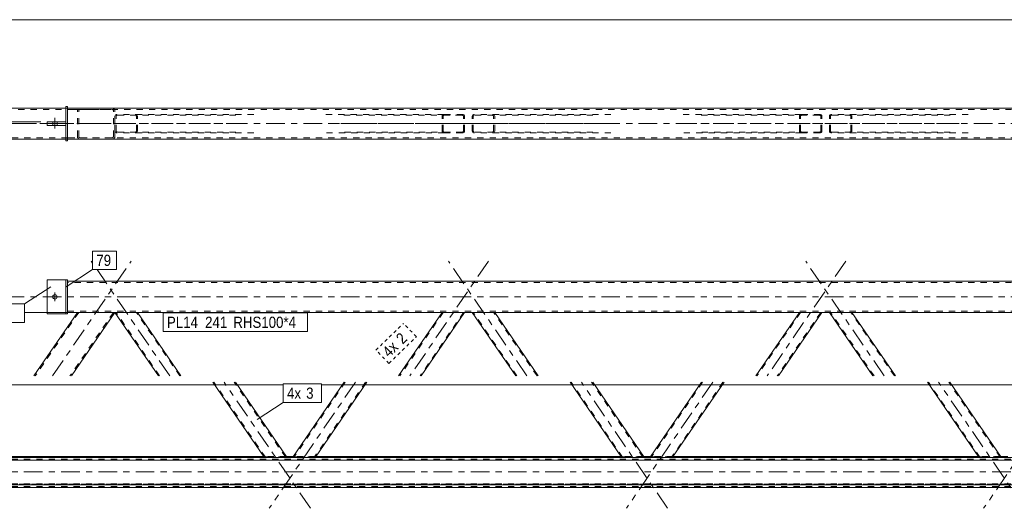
# Model space of a CAD drawing. Header units: millimetres. Extents: x 0 to 914, y 0 to 420.
# Tile 3 of 10: x 161 to 320, y 126 to 205. Entities that reach past the tile are written whole.
import ezdxf

# ---------------------------------------------------------------- set-up
doc = ezdxf.new("R2010")
doc.units = ezdxf.units.MM
for name, pattern in [('XKITLINE00', [0]), ('XKITLINE01', [4, 1, -1, 1, -1]), ('XKITLINE03', [6, 3, -1, 1, -1]), ('XKITLINE04', [3, 0.5, -0.5, 0.5, -0.5, 0.5, -0.5])]:
    doc.linetypes.add(name, pattern=pattern)
for name, color, linetype, lineweight in [('Element', 2, 'Continuous', 0), ('Wymiar', 4, 'Continuous', 0), ('Znak elementu', 2, 'Continuous', 0), ('Śruba', 3, 'Continuous', 0)]:
    doc.layers.add(name, color=color, linetype=linetype, lineweight=lineweight)
doc.styles.add('ARIAL', font='ARIAL.TTF')

msp = doc.modelspace()

# ---------------------------------------------------------------- linework, layer by layer
at = {"layer": 'Element', "linetype": 'XKITLINE00', "lineweight": 0}
for p, q in [((151.56, 190.84), (168.32, 190.83)), ((168.32, 191.08), (168.62, 191.08)), ((168.32, 191.08), (168.32, 185.58)), ((168.62, 191.08), (168.62, 185.58)), ((700.73, 190.83), (168.62, 190.83)), ((175.75, 190.83), (168.62, 190.83)), ((170.66, 190.83), (170.65, 190.83)), ((165.32, 188.03), (165.32, 188.63)), ((168.32, 188.63), (165.32, 188.63)), ((168.32, 188.03), (165.32, 188.03)), ((168.32, 188.63), (168.32, 188.03)), ((151.56, 185.84), (168.32, 185.83)), ((168.62, 185.83), (700.73, 185.83)), ((168.32, 185.58), (168.62, 185.58)), ((165.32, 163.18), (165.32, 157.68)), ((165.32, 163.18), (168.32, 163.18)), ((168.32, 163.18), (168.62, 163.18)), ((168.32, 157.68), (168.32, 163.18)), ((168.62, 163.18), (168.62, 157.68)), ((168.62, 162.93), (700.73, 162.93)), ((163.16, 147.68), (170.18, 157.93)), ((168.32, 157.68), (165.32, 157.68)), ((168.62, 157.68), (168.32, 157.68)), ((170.18, 157.93), (168.62, 157.93)), ((169.22, 147.68), (176.24, 157.93)), ((170.21, 157.93), (170.18, 157.93)), ((176.23, 157.93), (170.21, 157.93)), ((693.12, 157.93), (176.23, 157.93)), ((183.25, 147.68), (176.24, 157.93)), ((186.88, 147.68), (179.87, 157.93)), ((228.96, 157.93), (221.94, 147.68)), ((232.59, 157.93), (225.58, 147.68)), ((240.82, 147.68), (233.8, 157.93)), ((244.45, 147.68), (237.44, 157.93)), ((286.52, 157.93), (279.51, 147.68)), ((290.16, 157.93), (283.14, 147.68)), ((298.38, 147.68), (291.37, 157.93)), ((302.02, 147.68), (295, 157.93)), ((200.3, 134.58), (192.02, 146.68)), ((203.93, 134.58), (195.65, 146.68)), ((213.18, 146.68), (204.9, 134.58)), ((216.81, 146.68), (208.53, 134.58)), ((257.86, 134.58), (249.58, 146.68)), ((261.5, 134.58), (253.22, 146.68)), ((270.74, 146.68), (262.46, 134.58)), ((274.38, 146.68), (266.1, 134.58)), ((315.43, 134.58), (307.15, 146.68)), ((319.06, 134.58), (310.78, 146.68)), ((427.18, 134.54), (135.58, 134.54)), ((135.58, 134.14), (733.78, 134.14)), ((200.22, 134.7), (152.25, 134.7)), ((200.33, 134.58), (200.3, 134.58)), ((200.41, 134.57), (200.33, 134.58)), ((200.53, 134.57), (200.41, 134.57)), ((200.67, 134.57), (200.53, 134.57)), ((200.67, 134.57), (203.57, 134.57)), ((203.71, 134.57), (203.57, 134.57)), ((203.83, 134.57), (203.71, 134.57)), ((203.91, 134.58), (203.83, 134.57)), ((204.98, 134.7), (203.85, 134.7)), ((203.93, 134.58), (203.91, 134.58)), ((204.92, 134.58), (204.9, 134.58)), ((205, 134.57), (204.92, 134.58)), ((205.12, 134.57), (205, 134.57)), ((205.25, 134.57), (205.12, 134.57)), ((205.25, 134.57), (208.16, 134.57)), ((208.3, 134.57), (208.16, 134.57)), ((208.42, 134.57), (208.3, 134.57)), ((208.5, 134.58), (208.42, 134.57)), ((208.53, 134.58), (208.5, 134.58)), ((257.78, 134.7), (208.61, 134.7)), ((257.89, 134.58), (257.86, 134.58)), ((257.97, 134.57), (257.89, 134.58)), ((258.09, 134.57), (257.97, 134.57)), ((258.23, 134.57), (258.09, 134.57)), ((258.23, 134.57), (261.14, 134.57)), ((261.28, 134.57), (261.14, 134.57)), ((261.4, 134.57), (261.28, 134.57)), ((261.47, 134.58), (261.4, 134.57)), ((262.54, 134.7), (261.42, 134.7)), ((261.5, 134.58), (261.47, 134.58)), ((262.49, 134.58), (262.46, 134.58)), ((262.56, 134.57), (262.49, 134.58)), ((262.68, 134.57), (262.56, 134.57)), ((262.82, 134.57), (262.68, 134.57)), ((262.82, 134.57), (265.73, 134.57)), ((265.87, 134.57), (265.73, 134.57)), ((265.99, 134.57), (265.87, 134.57)), ((266.07, 134.58), (265.99, 134.57)), ((266.1, 134.58), (266.07, 134.58)), ((315.35, 134.7), (266.18, 134.7)), ((315.46, 134.58), (315.43, 134.58)), ((315.54, 134.57), (315.46, 134.58)), ((315.66, 134.57), (315.54, 134.57)), ((315.8, 134.57), (315.66, 134.57)), ((315.8, 134.57), (318.71, 134.57)), ((318.84, 134.57), (318.71, 134.57)), ((318.96, 134.57), (318.84, 134.57)), ((319.04, 134.58), (318.96, 134.57)), ((320.11, 134.7), (318.98, 134.7)), ((319.06, 134.58), (319.04, 134.58)), ((733.78, 130.14), (135.58, 130.14)), ((135.58, 129.74), (733.78, 129.74))]:
    msp.add_line(p, q, dxfattribs=at)
at = {"layer": 'Element', "linetype": 'XKITLINE01', "lineweight": 0}
for p, q in [((156.65, 190.63), (175.75, 190.63)), ((168.62, 190.83), (168.32, 190.83)), ((168.62, 190.83), (168.62, 185.83)), ((700.73, 190.63), (168.62, 190.63)), ((170.21, 190.57), (170.18, 190.43)), ((170.18, 186.23), (170.18, 190.43)), ((170.21, 190.58), (170.21, 190.57)), ((170.42, 190.43), (170.44, 190.51)), ((170.42, 186.23), (170.42, 190.43)), ((170.44, 190.51), (170.49, 190.57)), ((170.65, 190.83), (170.48, 190.8)), ((170.49, 190.57), (170.57, 190.61)), ((170.57, 190.61), (170.66, 190.63)), ((175.94, 190.8), (175.75, 190.83)), ((175.75, 190.63), (175.84, 190.61)), ((175.84, 190.61), (175.92, 190.57)), ((175.92, 190.57), (175.98, 190.5)), ((175.98, 190.5), (175.99, 190.43)), ((175.99, 186.23), (175.99, 190.43)), ((176.2, 190.57), (176.2, 190.58)), ((176.24, 190.43), (176.2, 190.57)), ((176.23, 186.23), (176.24, 190.43)), ((176.26, 189.64), (176.24, 189.53)), ((176.24, 187.13), (176.24, 189.53)), ((176.34, 189.74), (176.26, 189.64)), ((176.46, 189.8), (176.34, 189.74)), ((176.42, 189.53), (176.43, 189.59)), ((176.42, 187.13), (176.42, 189.53)), ((176.43, 189.59), (176.47, 189.63)), ((176.6, 189.83), (176.46, 189.8)), ((176.47, 189.63), (176.53, 189.67)), ((176.53, 189.67), (176.6, 189.68)), ((198.61, 189.83), (176.6, 189.83)), ((195.7, 189.68), (176.6, 189.68)), ((179.65, 189.8), (179.51, 189.83)), ((179.51, 189.68), (179.58, 189.67)), ((179.58, 189.67), (179.64, 189.63)), ((179.64, 189.63), (179.67, 189.59)), ((179.76, 189.74), (179.65, 189.8)), ((179.67, 189.59), (179.69, 189.53)), ((179.69, 187.13), (179.69, 189.53)), ((179.84, 189.64), (179.76, 189.74)), ((179.87, 189.53), (179.84, 189.64)), ((179.87, 187.13), (179.87, 189.53)), ((210.22, 189.83), (229.32, 189.83)), ((213.13, 189.68), (232.23, 189.68)), ((228.99, 189.64), (228.96, 189.53)), ((228.96, 187.13), (228.96, 189.53)), ((229.06, 189.74), (228.99, 189.64)), ((229.18, 189.8), (229.06, 189.74)), ((229.14, 189.53), (229.15, 189.59)), ((229.14, 187.13), (229.14, 189.53)), ((229.15, 189.59), (229.19, 189.63)), ((229.32, 189.83), (229.18, 189.8)), ((229.19, 189.63), (229.25, 189.67)), ((229.25, 189.67), (229.32, 189.68)), ((229.32, 189.83), (232.23, 189.83)), ((232.23, 189.68), (229.32, 189.68)), ((232.37, 189.8), (232.23, 189.83)), ((232.23, 189.68), (232.3, 189.67)), ((232.3, 189.67), (232.36, 189.63)), ((232.36, 189.63), (232.4, 189.59)), ((232.49, 189.74), (232.37, 189.8)), ((232.4, 189.59), (232.41, 189.53)), ((232.41, 187.13), (232.41, 189.53)), ((232.57, 189.64), (232.49, 189.74)), ((232.59, 189.53), (232.57, 189.64)), ((232.59, 187.13), (232.59, 189.53)), ((233.83, 189.64), (233.8, 189.53)), ((233.8, 187.13), (233.8, 189.53)), ((233.91, 189.74), (233.83, 189.64)), ((234.03, 189.8), (233.91, 189.74)), ((233.98, 189.53), (234, 189.59)), ((233.98, 187.13), (233.98, 189.53)), ((234, 189.59), (234.04, 189.63)), ((234.16, 189.83), (234.03, 189.8)), ((234.04, 189.63), (234.09, 189.67)), ((234.09, 189.67), (234.16, 189.68)), ((256.17, 189.83), (234.16, 189.83)), ((253.26, 189.68), (234.16, 189.68)), ((237.21, 189.8), (237.07, 189.83)), ((237.07, 189.68), (237.14, 189.67)), ((237.14, 189.67), (237.2, 189.63)), ((237.2, 189.63), (237.24, 189.59)), ((237.33, 189.74), (237.21, 189.8)), ((237.24, 189.59), (237.25, 189.53)), ((237.25, 187.13), (237.25, 189.53)), ((237.41, 189.64), (237.33, 189.74)), ((237.44, 189.53), (237.41, 189.64)), ((237.44, 187.13), (237.44, 189.53)), ((267.79, 189.83), (286.89, 189.83)), ((270.7, 189.68), (289.8, 189.68)), ((286.55, 189.64), (286.52, 189.53)), ((286.52, 187.13), (286.52, 189.53)), ((286.63, 189.74), (286.55, 189.64)), ((286.75, 189.8), (286.63, 189.74)), ((286.71, 189.53), (286.72, 189.59)), ((286.71, 187.13), (286.71, 189.53)), ((286.72, 189.59), (286.76, 189.63)), ((286.89, 189.83), (286.75, 189.8)), ((286.76, 189.63), (286.82, 189.67)), ((286.82, 189.67), (286.89, 189.68)), ((286.89, 189.83), (289.8, 189.83)), ((289.8, 189.68), (286.89, 189.68)), ((289.93, 189.8), (289.8, 189.83)), ((289.8, 189.68), (289.87, 189.67)), ((289.87, 189.67), (289.92, 189.63)), ((289.92, 189.63), (289.96, 189.59)), ((290.05, 189.74), (289.93, 189.8)), ((289.96, 189.59), (289.98, 189.53)), ((289.98, 187.13), (289.98, 189.53)), ((290.13, 189.64), (290.05, 189.74)), ((290.16, 189.53), (290.13, 189.64)), ((290.16, 187.13), (290.16, 189.53)), ((291.39, 189.64), (291.37, 189.53)), ((291.37, 187.13), (291.37, 189.53)), ((291.47, 189.74), (291.39, 189.64)), ((291.59, 189.8), (291.47, 189.74)), ((291.55, 189.53), (291.56, 189.59)), ((291.55, 187.13), (291.55, 189.53)), ((291.56, 189.59), (291.6, 189.63)), ((291.73, 189.83), (291.59, 189.8)), ((291.6, 189.63), (291.66, 189.67)), ((291.66, 189.67), (291.73, 189.68)), ((313.74, 189.83), (291.73, 189.83)), ((310.83, 189.68), (291.73, 189.68)), ((294.78, 189.8), (294.64, 189.83)), ((294.64, 189.68), (294.71, 189.67)), ((294.71, 189.67), (294.77, 189.63)), ((294.77, 189.63), (294.81, 189.59)), ((294.9, 189.74), (294.78, 189.8)), ((294.81, 189.59), (294.82, 189.53)), ((294.82, 187.13), (294.82, 189.53)), ((294.97, 189.64), (294.9, 189.74)), ((295, 189.53), (294.97, 189.64)), ((295, 187.13), (295, 189.53)), ((168.32, 188.03), (168.32, 188.63)), ((168.62, 186.03), (156.65, 186.03)), ((168.32, 185.83), (168.62, 185.83)), ((168.62, 186.03), (700.73, 186.03)), ((175.75, 186.03), (168.62, 186.03)), ((175.75, 185.83), (168.62, 185.83)), ((170.18, 186.23), (170.18, 186.23)), ((170.18, 186.23), (170.21, 186.08)), ((170.44, 186.15), (170.42, 186.23)), ((170.49, 186.09), (170.44, 186.15)), ((170.47, 185.86), (170.66, 185.83)), ((170.57, 186.04), (170.49, 186.09)), ((170.66, 186.03), (170.57, 186.04)), ((175.84, 186.04), (175.75, 186.03)), ((175.75, 185.83), (175.94, 185.86)), ((175.92, 186.09), (175.84, 186.04)), ((175.97, 186.15), (175.92, 186.09)), ((175.99, 186.23), (175.97, 186.15)), ((176.2, 186.07), (176.22, 186.15)), ((176.22, 186.15), (176.23, 186.23)), ((176.24, 187.13), (176.26, 187.01)), ((176.26, 187.01), (176.34, 186.92)), ((176.34, 186.92), (176.46, 186.85)), ((176.43, 187.07), (176.42, 187.13)), ((176.47, 187.02), (176.43, 187.07)), ((176.46, 186.85), (176.6, 186.83)), ((176.53, 186.99), (176.47, 187.02)), ((176.6, 186.98), (176.53, 186.99)), ((195.7, 186.98), (176.6, 186.98)), ((198.61, 186.83), (176.6, 186.83)), ((179.58, 186.99), (179.51, 186.98)), ((179.51, 186.83), (179.65, 186.85)), ((179.64, 187.02), (179.58, 186.99)), ((179.67, 187.07), (179.64, 187.02)), ((179.65, 186.85), (179.76, 186.92)), ((179.69, 187.13), (179.67, 187.07)), ((179.76, 186.92), (179.84, 187.01)), ((179.84, 187.01), (179.87, 187.13)), ((229.32, 186.83), (210.22, 186.83)), ((232.23, 186.98), (213.13, 186.98)), ((228.96, 187.13), (228.99, 187.01)), ((228.99, 187.01), (229.06, 186.92)), ((229.06, 186.92), (229.18, 186.85)), ((229.15, 187.07), (229.14, 187.13)), ((229.19, 187.02), (229.15, 187.07)), ((229.18, 186.85), (229.32, 186.83)), ((229.25, 186.99), (229.19, 187.02)), ((229.32, 186.98), (229.25, 186.99)), ((229.32, 186.98), (232.23, 186.98)), ((232.23, 186.83), (229.32, 186.83)), ((232.3, 186.99), (232.23, 186.98)), ((232.23, 186.83), (232.37, 186.85)), ((232.36, 187.02), (232.3, 186.99)), ((232.4, 187.07), (232.36, 187.02)), ((232.37, 186.85), (232.49, 186.92)), ((232.41, 187.13), (232.4, 187.07)), ((232.49, 186.92), (232.57, 187.01)), ((232.57, 187.01), (232.59, 187.13)), ((233.8, 187.13), (233.83, 187.01)), ((233.83, 187.01), (233.91, 186.92)), ((233.91, 186.92), (234.03, 186.85)), ((234, 187.07), (233.98, 187.13)), ((234.04, 187.02), (234, 187.07)), ((234.03, 186.85), (234.16, 186.83)), ((234.09, 186.99), (234.04, 187.02)), ((234.16, 186.98), (234.09, 186.99)), ((253.26, 186.98), (234.16, 186.98)), ((256.17, 186.83), (234.16, 186.83)), ((237.14, 186.99), (237.07, 186.98)), ((237.07, 186.83), (237.21, 186.85)), ((237.2, 187.02), (237.14, 186.99)), ((237.24, 187.07), (237.2, 187.02)), ((237.21, 186.85), (237.33, 186.92)), ((237.25, 187.13), (237.24, 187.07)), ((237.33, 186.92), (237.41, 187.01)), ((237.41, 187.01), (237.44, 187.13)), ((286.89, 186.83), (267.79, 186.83)), ((289.8, 186.98), (270.7, 186.98)), ((286.52, 187.13), (286.55, 187.01)), ((286.55, 187.01), (286.63, 186.92)), ((286.63, 186.92), (286.75, 186.85)), ((286.72, 187.07), (286.71, 187.13)), ((286.76, 187.02), (286.72, 187.07)), ((286.75, 186.85), (286.89, 186.83)), ((286.82, 186.99), (286.76, 187.02)), ((286.89, 186.98), (286.82, 186.99)), ((286.89, 186.98), (289.8, 186.98)), ((289.8, 186.83), (286.89, 186.83)), ((289.87, 186.99), (289.8, 186.98)), ((289.8, 186.83), (289.93, 186.85)), ((289.92, 187.02), (289.87, 186.99)), ((289.96, 187.07), (289.92, 187.02)), ((289.93, 186.85), (290.05, 186.92)), ((289.98, 187.13), (289.96, 187.07)), ((290.05, 186.92), (290.13, 187.01)), ((290.13, 187.01), (290.16, 187.13)), ((291.37, 187.13), (291.39, 187.01)), ((291.39, 187.01), (291.47, 186.92)), ((291.47, 186.92), (291.59, 186.85)), ((291.56, 187.07), (291.55, 187.13)), ((291.6, 187.02), (291.56, 187.07)), ((291.59, 186.85), (291.73, 186.83)), ((291.66, 186.99), (291.6, 187.02)), ((291.73, 186.98), (291.66, 186.99)), ((310.83, 186.98), (291.73, 186.98)), ((313.74, 186.83), (291.73, 186.83)), ((294.71, 186.99), (294.64, 186.98)), ((294.64, 186.83), (294.78, 186.85)), ((294.77, 187.02), (294.71, 186.99)), ((294.81, 187.07), (294.77, 187.02)), ((294.78, 186.85), (294.9, 186.92)), ((294.82, 187.13), (294.81, 187.07)), ((294.9, 186.92), (294.97, 187.01)), ((294.97, 187.01), (295, 187.13)), ((168.32, 163.18), (168.32, 157.68)), ((168.62, 157.93), (168.62, 162.93)), ((700.73, 162.73), (168.62, 162.73)), ((170.42, 157.93), (163.4, 147.68)), ((168.62, 158.13), (700.73, 158.13)), ((175.99, 157.93), (168.98, 147.68)), ((176.23, 157.93), (170.18, 157.93)), ((170.18, 157.93), (170.18, 157.93)), ((170.32, 157.93), (170.21, 157.93)), ((170.42, 157.93), (170.42, 157.93)), ((170.47, 157.93), (170.42, 157.93)), ((175.75, 157.93), (175.75, 157.93)), ((175.75, 157.93), (175.75, 157.93)), ((175.99, 157.93), (175.99, 157.93)), ((176.24, 157.93), (176.23, 157.93)), ((176.24, 157.93), (176.23, 157.93)), ((179.87, 157.93), (176.24, 157.93)), ((176.24, 157.93), (176.24, 157.93)), ((176.24, 157.93), (176.24, 157.93)), ((183.43, 147.68), (176.42, 157.93)), ((186.7, 147.68), (179.69, 157.93)), ((229.14, 157.93), (222.13, 147.68)), ((232.41, 157.93), (225.4, 147.68)), ((232.59, 157.93), (228.96, 157.93)), ((237.44, 157.93), (233.8, 157.93)), ((241, 147.68), (233.98, 157.93)), ((244.27, 147.68), (237.25, 157.93)), ((286.71, 157.93), (279.69, 147.68)), ((289.98, 157.93), (282.96, 147.68)), ((290.16, 157.93), (286.52, 157.93)), ((295, 157.93), (291.37, 157.93)), ((298.56, 147.68), (291.55, 157.93)), ((301.84, 147.68), (294.82, 157.93)), ((200.48, 134.58), (192.2, 146.68)), ((203.75, 134.58), (195.47, 146.68)), ((213.36, 146.68), (205.13, 134.65)), ((216.63, 146.68), (208.4, 134.65)), ((258.04, 134.58), (249.76, 146.68)), ((261.32, 134.58), (253.03, 146.68)), ((270.93, 146.68), (262.7, 134.65)), ((274.2, 146.68), (265.97, 134.65)), ((315.61, 134.58), (307.33, 146.68)), ((318.88, 134.58), (310.6, 146.68)), ((135.58, 134.3), (733.78, 134.3)), ((135.58, 134.19), (733.78, 134.19)), ((203.85, 134.7), (200.22, 134.7)), ((200.24, 134.65), (200.27, 134.66)), ((200.27, 134.66), (200.35, 134.66)), ((200.35, 134.66), (200.46, 134.66)), ((200.44, 134.66), (200.43, 134.65)), ((200.48, 134.66), (200.44, 134.66)), ((200.46, 134.66), (200.6, 134.66)), ((200.54, 134.66), (200.48, 134.66)), ((200.48, 134.58), (200.49, 134.58)), ((200.49, 134.58), (200.53, 134.58)), ((200.53, 134.58), (200.59, 134.57)), ((200.6, 134.66), (200.54, 134.66)), ((200.59, 134.57), (200.66, 134.57)), ((200.6, 134.66), (203.51, 134.66)), ((200.6, 134.66), (203.51, 134.66)), ((200.66, 134.57), (203.57, 134.57)), ((203.58, 134.66), (203.51, 134.66)), ((203.51, 134.66), (203.65, 134.66)), ((203.57, 134.57), (203.64, 134.57)), ((203.64, 134.66), (203.58, 134.66)), ((203.68, 134.66), (203.64, 134.66)), ((203.64, 134.57), (203.7, 134.58)), ((203.65, 134.66), (203.77, 134.66)), ((203.7, 134.65), (203.68, 134.66)), ((203.7, 134.58), (203.74, 134.58)), ((203.74, 134.58), (203.75, 134.58)), ((203.77, 134.66), (203.85, 134.66)), ((203.85, 134.66), (203.88, 134.65)), ((204.9, 134.58), (204.95, 134.65)), ((204.95, 134.65), (204.98, 134.66)), ((208.61, 134.7), (204.98, 134.7)), ((204.98, 134.66), (205.06, 134.66)), ((205.06, 134.66), (205.18, 134.66)), ((205.13, 134.65), (205.08, 134.58)), ((205.08, 134.58), (205.09, 134.58)), ((205.09, 134.58), (205.13, 134.58)), ((205.15, 134.66), (205.13, 134.65)), ((205.13, 134.58), (205.19, 134.57)), ((205.19, 134.66), (205.15, 134.66)), ((205.18, 134.66), (205.32, 134.66)), ((205.25, 134.66), (205.19, 134.66)), ((205.19, 134.57), (205.26, 134.57)), ((205.32, 134.66), (205.25, 134.66)), ((205.26, 134.57), (208.17, 134.57)), ((205.32, 134.66), (208.22, 134.66)), ((205.32, 134.66), (208.23, 134.66)), ((208.17, 134.57), (208.23, 134.57)), ((208.29, 134.66), (208.22, 134.66)), ((208.23, 134.66), (208.37, 134.66)), ((208.23, 134.57), (208.29, 134.58)), ((208.35, 134.66), (208.29, 134.66)), ((208.29, 134.58), (208.34, 134.58)), ((208.34, 134.58), (208.35, 134.58)), ((208.39, 134.66), (208.35, 134.66)), ((208.4, 134.65), (208.35, 134.58)), ((208.37, 134.66), (208.48, 134.66)), ((208.4, 134.65), (208.39, 134.66)), ((208.48, 134.66), (208.56, 134.66)), ((208.53, 134.58), (208.58, 134.65)), ((208.56, 134.66), (208.58, 134.65)), ((261.42, 134.7), (257.78, 134.7)), ((257.81, 134.65), (257.84, 134.66)), ((257.84, 134.66), (257.91, 134.66)), ((257.91, 134.66), (258.03, 134.66)), ((258, 134.66), (257.99, 134.65)), ((258.04, 134.66), (258, 134.66)), ((258.03, 134.66), (258.17, 134.66)), ((258.1, 134.66), (258.04, 134.66)), ((258.04, 134.58), (258.06, 134.58)), ((258.06, 134.58), (258.1, 134.58)), ((258.17, 134.66), (258.1, 134.66)), ((258.1, 134.58), (258.16, 134.57)), ((258.16, 134.57), (258.23, 134.57)), ((258.17, 134.66), (261.08, 134.66)), ((258.17, 134.66), (261.08, 134.66)), ((258.23, 134.57), (261.14, 134.57)), ((261.15, 134.66), (261.08, 134.66)), ((261.08, 134.66), (261.22, 134.66)), ((261.14, 134.57), (261.21, 134.57)), ((261.21, 134.66), (261.15, 134.66)), ((261.25, 134.66), (261.21, 134.66)), ((261.21, 134.57), (261.26, 134.58)), ((261.22, 134.66), (261.33, 134.66)), ((261.26, 134.65), (261.25, 134.66)), ((261.26, 134.58), (261.3, 134.58)), ((261.3, 134.58), (261.32, 134.58)), ((261.33, 134.66), (261.42, 134.66)), ((261.42, 134.66), (261.45, 134.65)), ((262.46, 134.58), (262.51, 134.65)), ((262.51, 134.65), (262.54, 134.66)), ((266.18, 134.7), (262.54, 134.7)), ((262.54, 134.66), (262.63, 134.66)), ((262.63, 134.66), (262.74, 134.66)), ((262.7, 134.65), (262.64, 134.58)), ((262.64, 134.58), (262.66, 134.58)), ((262.66, 134.58), (262.7, 134.58)), ((262.71, 134.66), (262.7, 134.65)), ((262.7, 134.58), (262.75, 134.57)), ((262.75, 134.66), (262.71, 134.66)), ((262.74, 134.66), (262.88, 134.66)), ((262.81, 134.66), (262.75, 134.66)), ((262.75, 134.57), (262.82, 134.57)), ((262.88, 134.66), (262.81, 134.66)), ((262.82, 134.57), (265.73, 134.57)), ((262.88, 134.66), (265.79, 134.66)), ((262.88, 134.66), (265.79, 134.66)), ((265.73, 134.57), (265.8, 134.57)), ((265.86, 134.66), (265.79, 134.66)), ((265.79, 134.66), (265.93, 134.66)), ((265.8, 134.57), (265.86, 134.58)), ((265.92, 134.66), (265.86, 134.66)), ((265.86, 134.58), (265.9, 134.58)), ((265.9, 134.58), (265.92, 134.58)), ((265.96, 134.66), (265.92, 134.66)), ((265.97, 134.65), (265.92, 134.58)), ((265.93, 134.66), (266.05, 134.66)), ((265.97, 134.65), (265.96, 134.66)), ((266.05, 134.66), (266.12, 134.66)), ((266.1, 134.58), (266.15, 134.65)), ((266.12, 134.66), (266.15, 134.65)), ((318.98, 134.7), (315.35, 134.7)), ((315.38, 134.65), (315.4, 134.66)), ((315.4, 134.66), (315.48, 134.66)), ((315.48, 134.66), (315.59, 134.66)), ((315.57, 134.66), (315.56, 134.65)), ((315.61, 134.66), (315.57, 134.66)), ((315.59, 134.66), (315.73, 134.66)), ((315.67, 134.66), (315.61, 134.66)), ((315.61, 134.58), (315.63, 134.58)), ((315.63, 134.58), (315.67, 134.58)), ((315.74, 134.66), (315.67, 134.66)), ((315.67, 134.58), (315.73, 134.57)), ((315.73, 134.66), (318.64, 134.66)), ((315.73, 134.57), (315.79, 134.57)), ((315.74, 134.66), (318.64, 134.66)), ((315.79, 134.57), (318.7, 134.57)), ((318.71, 134.66), (318.64, 134.66)), ((318.64, 134.66), (318.78, 134.66)), ((318.7, 134.57), (318.77, 134.57)), ((318.77, 134.66), (318.71, 134.66)), ((318.81, 134.66), (318.77, 134.66)), ((318.77, 134.57), (318.83, 134.58)), ((318.78, 134.66), (318.9, 134.66)), ((318.83, 134.65), (318.81, 134.66)), ((318.83, 134.58), (318.87, 134.58)), ((318.87, 134.58), (318.88, 134.58)), ((318.9, 134.66), (318.98, 134.66)), ((318.98, 134.66), (319.01, 134.65)), ((135.58, 130.3), (733.78, 130.3)), ((733.78, 130.24), (135.58, 130.24)), ((135.58, 129.9), (733.78, 129.9))]:
    msp.add_line(p, q, dxfattribs=at)
at = {"layer": 'Element', "linetype": 'XKITLINE03', "lineweight": 0}
for p, q in [((154.11, 188.34), (178.85, 188.33)), ((158.62, 188.33), (710.73, 188.33)), ((197.15, 188.33), (172.41, 188.33)), ((236.42, 188.33), (211.68, 188.33)), ((254.72, 188.33), (229.97, 188.33)), ((293.99, 188.33), (269.24, 188.33)), ((312.28, 188.33), (287.54, 188.33)), ((166.19, 147.68), (178.85, 166.18)), ((172.64, 165.84), (172.41, 166.18)), ((236.42, 166.18), (223.76, 147.68)), ((242.63, 147.68), (229.97, 166.18)), ((293.99, 166.18), (281.33, 147.68)), ((300.2, 147.68), (287.54, 166.18)), ((185.07, 147.68), (173.35, 164.81)), ((158.62, 160.43), (710.73, 160.43)), ((207.74, 126.36), (193.83, 146.68)), ((215, 146.68), (201.09, 126.36)), ((265.3, 126.36), (251.4, 146.68)), ((272.56, 146.68), (258.66, 126.36)), ((322.87, 126.36), (308.96, 146.68)), ((330.13, 146.68), (316.22, 126.36)), ((125.58, 132.22), (743.78, 132.22))]:
    msp.add_line(p, q, dxfattribs=at)
at = {"layer": 'Element', "linetype": 'XKITLINE01', "lineweight": 0}
for centre, start, end in [((175.8, 190.37), 28.3163, 72.5785), ((170.61, 186.29), 208.3163, 252.5785), ((175.8, 186.29), 287.3795, 331.6417)]:
    msp.add_arc(centre, 0.451, start, end, dxfattribs=at)
at = {"layer": 'Wymiar', "linetype": 'XKITLINE00', "lineweight": 0}
for p, q in [((135.18, 205.08), (734.18, 205.08)), ((164.32, 188.63), (152.76, 188.63)), ((167.62, 185.83), (152.76, 185.83)), ((167.62, 157.93), (161.69, 157.93)), ((199.3, 157.93), (161.69, 157.93)), ((256.87, 157.93), (161.69, 157.93)), ((314.43, 157.93), (161.69, 157.93)), ((372, 157.93), (161.69, 157.93)), ((147.11, 146.24), (203.37, 146.24)), ((209.52, 146.24), (433.39, 146.24)), ((207.53, 134.57), (113.76, 134.57)), ((265.09, 134.57), (118.76, 134.57)), ((322.66, 134.57), (123.76, 134.57)), ((380.22, 134.57), (128.76, 134.57))]:
    msp.add_line(p, q, dxfattribs=at)
at = {"layer": 'Znak elementu', "linetype": 'XKITLINE00', "lineweight": 0}
for p, q in [((172.64, 167.81), (176.51, 167.81)), ((172.64, 164.81), (172.64, 167.81)), ((176.51, 164.81), (176.51, 167.81)), ((168.39, 162.06), (172.64, 164.81)), ((172.64, 164.81), (176.51, 164.81)), ((165.93, 162.06), (161.69, 159.32)), ((156.49, 159.32), (161.69, 159.32)), ((161.69, 156.32), (161.69, 159.32)), ((184.02, 157.83), (207.25, 157.83)), ((184.02, 154.83), (184.02, 157.83)), ((207.25, 154.83), (207.25, 157.83)), ((156.49, 156.32), (161.69, 156.32)), ((184.02, 154.83), (207.25, 154.83)), ((203.37, 146.41), (209.52, 146.41)), ((203.37, 143.41), (203.37, 146.41)), ((209.52, 143.41), (209.52, 146.41)), ((199.13, 140.67), (203.37, 143.41)), ((203.37, 143.41), (209.52, 143.41))]:
    msp.add_line(p, q, dxfattribs=at)
at = {"layer": 'Znak elementu', "linetype": 'XKITLINE04', "lineweight": 0}
for p, q in [((218.3, 151.86), (222.72, 156.15)), ((224.81, 154), (222.72, 156.15)), ((220.39, 149.71), (224.81, 154)), ((220.39, 149.71), (218.3, 151.86))]:
    msp.add_line(p, q, dxfattribs=at)
at = {"layer": 'Śruba', "linetype": 'XKITLINE00', "lineweight": 0}
for p, q in [((166.57, 187.53), (166.57, 189.28)), ((166.22, 188.03), (166.22, 188.63)), ((166.92, 188.03), (166.92, 188.63)), ((165.87, 160.43), (167.27, 160.43)), ((166.57, 159.73), (166.57, 161.13))]:
    msp.add_line(p, q, dxfattribs=at)
msp.add_circle((166.57, 160.43), 0.35, dxfattribs=at)

# ---------------------------------------------------------------- texts
at = {"layer": 'Znak elementu', "style": 'ARIAL', "width": 0.85}
for s, p in [('79', (173.24, 165.41)), ('PL14', (184.62, 155.43)), ('241', (190.77, 155.43)), ('RHS100*4', (195.31, 155.43)), ('4x', (203.97, 144.01)), ('3', (207.05, 144.01))]:
    msp.add_text(s, height=1.8, dxfattribs=at).set_placement(p)
for s, p in [('2', (222.61, 152.7)), ('4x', (220.41, 150.56))]:
    msp.add_text(s, height=1.8, rotation=44.1464, dxfattribs=at).set_placement(p)

doc.saveas('drawing.dxf')
